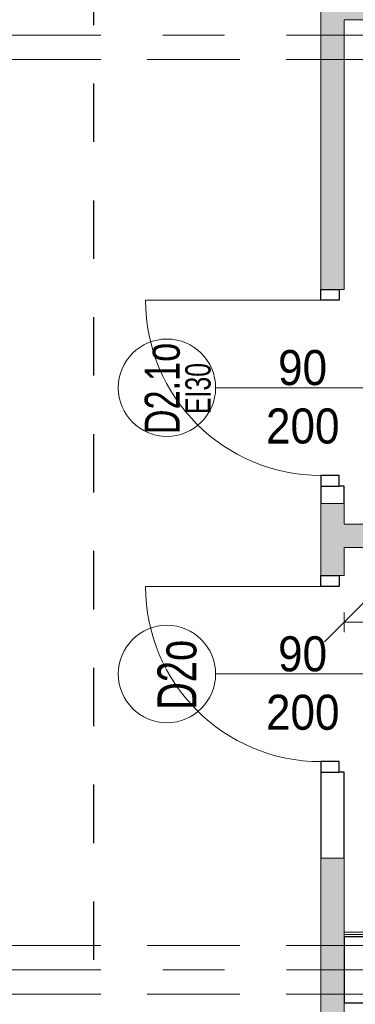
# Model space of a CAD drawing. Header units: centimetres. Extents: x -1631 to 1829, y -257 to 3158.
# Tile 40 of 128: x -477 to -305, y 391 to 896. Entities that reach past the tile are written whole.
import ezdxf

# ---------------------------------------------------------------- set-up
doc = ezdxf.new("R2010")
doc.units = ezdxf.units.CM
for name, pattern in [('Dash', [60, 30, -30]), ('Oś', [222.25, 127, -31.75, 31.75, -31.75]), ('Ukryte', [71.438, 47.625, -23.813])]:
    doc.linetypes.add(name, pattern=pattern)
for name, color, linetype, lineweight in [('A-ANNO-DIMS', 211, 'Continuous', 13), ('A-ANNO-DIMS-100', 211, 'Continuous', 13), ('A-ANNO-NOTE', 131, 'Continuous', 9), ('A-DETL', 90, 'Continuous', 9), ('A-DETL-GENF', 92, 'Continuous', 9), ('A-DETL-HDLN', 90, 'Ukryte', 9), ('A-DETL-MEDM', 33, 'Continuous', 13), ('A-DOOR', 31, 'Continuous', 13), ('A-WALL', 113, 'Continuous', 13), ('A-WALL-FNSH', 113, 'Continuous', 13), ('A-WALL-PATT', 111, 'Continuous', 13), ('S-GRID', 1, 'Continuous', 13)]:
    doc.layers.add(name, color=color, linetype=linetype, lineweight=lineweight)
doc.styles.add('Arial', font='arial.ttf', dxfattribs={"width": 0.9, "height": 18})
doc.styles.add('Arial Narrow_5', font='ARIALN.TTF', dxfattribs={"height": 20})
doc.styles.add('Arial_1', font='arial.ttf', dxfattribs={"width": 0.7, "height": 20})
doc.styles.add('Arial_2', font='arial.ttf', dxfattribs={"width": 0.7, "height": 13})
doc.styles.add('Arial_3', font='arial.ttf', dxfattribs={"width": 0.7, "height": 18})
doc.dimstyles.new('Diagonal_1_100__0__wewnętrzne_1', dxfattribs={"dimscale": 30.48, "dimtxt": 20.468619, "dimasz": 0.656168, "dimexe": 0.164042, "dimexo": 0.0625, "dimgap": 0.032808, "dimtad": 1, "dimdec": 0, "dimdsep": 46, "dimtxsty": 'Arial Narrow_5', "dimblk1": 'OBLIQUE', "dimblk2": 'OBLIQUE', "dimsah": 1, "dimcen": 0.09, "dimazin": 0, "dimtfac": 1, "dimtdec": 4, "dimtix": 1, "dimtmove": 0, "dimatfit": 3, "dimfxl": 0.164042, "dimfxlon": 1, "dimtvp": 1, "dimtolj": 1, "dimtzin": 0, "dimarcsym": 2})

# ---------------------------------------------------------------- blocks, each defined once
blk = doc.blocks.new('DRZWI 1S - automatyczna etykieta - Drzwi 90 _łazienkowe_-2252079-5_piętro III __10_50 m_ - stan projektowany')
at = {"layer": 'A-DETL-GENF'}
for p, q in [((-50.5, 6), (-50.5, -3.5)), ((-45, 6), (-50.5, 6)), ((-45, -3.5), (-45, 6)), ((50.5, 6), (45, 6)), ((45, 6), (45, -3.5)), ((50.5, -3.5), (50.5, 6)), ((-50.5, -3.5), (-45, -3.5)), ((45, -3.5), (50.5, -3.5))]:
    blk.add_line(p, q, dxfattribs=at)
at = {"layer": 'A-DETL-MEDM', "lineweight": 25}
for p, q in [((-45, 6), (-50.5, 6)), ((-50.5, 6), (-50.5, -3.5)), ((-45, -3.5), (-45, 6)), ((45, -3.5), (45, 6)), ((45, 6), (50.5, 6)), ((50.5, 6), (50.5, -3.5)), ((-50.5, -3.5), (-45, -3.5)), ((50.5, -3.5), (45, -3.5))]:
    blk.add_line(p, q, dxfattribs=at)
at = {"layer": 'A-DOOR'}
blk.add_line((45, 6), (45, 96), dxfattribs=at)
blk.add_arc((45, 6), 90, 90, 180, dxfattribs=at)
blk = doc.blocks.new('DRZWI 1S - automatyczna etykieta - Drzwi 90 _PPOŻ EI30 łazienkowe_-2486748-5_piętro III __10_50 m_ - stan projektowany')
at = {"layer": 'A-DETL-GENF'}
for p, q in [((-50.5, 6), (-50.5, -3.5)), ((-45, 6), (-50.5, 6)), ((-45, -3.5), (-45, 6)), ((50.5, 6), (45, 6)), ((45, 6), (45, -3.5)), ((50.5, -3.5), (50.5, 6)), ((-50.5, -3.5), (-45, -3.5)), ((45, -3.5), (50.5, -3.5))]:
    blk.add_line(p, q, dxfattribs=at)
at = {"layer": 'A-DETL-MEDM', "lineweight": 25}
for p, q in [((-45, 6), (-50.5, 6)), ((-50.5, 6), (-50.5, -3.5)), ((-45, -3.5), (-45, 6)), ((45, -3.5), (45, 6)), ((45, 6), (50.5, 6)), ((50.5, 6), (50.5, -3.5)), ((-50.5, -3.5), (-45, -3.5)), ((50.5, -3.5), (45, -3.5))]:
    blk.add_line(p, q, dxfattribs=at)
at = {"layer": 'A-DOOR'}
blk.add_line((45, 6), (45, 96), dxfattribs=at)
blk.add_arc((45, 6), 90, 90, 180, dxfattribs=at)
blk = doc.blocks.new('DIMBLOCK145-5_piętro III __10_50 m_ - stan projektowany')
at = {"layer": 'A-ANNO-DIMS-100', "transparency": 16777216}
for p, q in [((-310.62, 586.87), (-300.62, 596.87)), ((-159.62, 586.87), (-149.62, 596.87)), ((-310.62, 581.87), (-310.62, 591.87)), ((-159.62, 581.87), (-159.62, 591.87)), ((-310.62, 586.87), (-320.62, 576.87)), ((-159.62, 586.87), (-310.62, 586.87)), ((-310.62, 586.87), (-310.62, 581.87)), ((-159.62, 586.87), (-169.62, 576.87)), ((-159.62, 586.87), (-159.62, 581.87))]:
    blk.add_line(p, q, dxfattribs=at)
at = {"layer": 'A-ANNO-DIMS-100', "color": 0, "transparency": 16777216, "insert": (-254.13, 613.72), "char_height": 20, "width": 45.6158, "attachment_point": 1, "line_spacing_factor": 0.974696, "style": 'Arial Narrow_5'}
blk.add_mtext('151', dxfattribs=at)
blk = doc.blocks.new('_Oblique')
at = {"color": 0, "linetype": 'ByBlock', "lineweight": -2}
blk.add_line((-0.5, -0.5), (0.5, 0.5), dxfattribs=at)

msp = doc.modelspace()

# ---------------------------------------------------------------- hatches: boundary and pattern name
at = {"layer": 'A-WALL-PATT'}
for points in [[(-322.62, 896.33), (-139.62, 896.33), (-139.62, 902.33), (-322.62, 902.33)], [(-34.62, 625.33), (-34.62, 637.33), (-310.62, 637.33), (-310.62, 625.33)]]:
    msp.add_hatch(color=9, dxfattribs=at).paths.add_polyline_path(points, flags=0)
h = msp.add_hatch(color=9, dxfattribs=at)
h.paths.add_polyline_path([(-313.12, 122.33), (-310.62, 122.33), (-310.62, 176.83), (-322.62, 176.83), (-322.62, 122.33)], flags=0)
h.paths.add_polyline_path([(-310.62, 307.83), (-310.62, 465.83), (-322.62, 465.83), (-322.62, 307.83), (-313.12, 307.83)], flags=0)
h.paths.add_polyline_path([(-310.62, 610.83), (-310.62, 647.83), (-322.62, 647.83), (-322.62, 610.83), (-313.12, 610.83)], flags=0)
h.paths.add_polyline_path([(-322.62, 757.83), (-310.62, 757.83), (-310.62, 896.33), (-322.62, 896.33), (-322.62, 788.28)], flags=0)

# ---------------------------------------------------------------- linework, layer by layer
at = {"layer": 'A-ANNO-NOTE', "lineweight": 13}
for p, q in [((-286.62, 707.33), (-376.62, 707.33)), ((-286.62, 707.33), (-376.62, 707.33)), ((-286.62, 560.33), (-376.62, 560.33)), ((-286.62, 560.33), (-376.62, 560.33))]:
    msp.add_line(p, q, dxfattribs=at)
for centre in [(-401.62, 707.33), (-401.62, 560.33)]:
    msp.add_circle(centre, 25, dxfattribs=at)
at = {"layer": 'A-DETL', "linetype": 'Dash', "lineweight": 25}
msp.add_open_spline([(-561.62, 233.02), (-511.61, 233.02), (-497.78, 233.02), (-439.12, 233.02), (-439.12, 251.36), (-439.12, 296.62), (-439.12, 1289.33), (-439.12, 1326.28), (-439.12, 1329.11), (-439.12, 1432.79), (-439.12, 1435.62), (-439.12, 1472.57), (-476.08, 1472.57), (-478.91, 1472.57), (-555.62, 1472.57)], degree=3, knots=[0, 0, 0, 0, 1.339676, 2.332925, 3.669947, 15.221807, 26.977257, 38.268666, 39.837617, 41.033347, 42.602298, 43.441538, 44.280778, 45.554838, 45.554838, 45.554838, 45.554838], dxfattribs=at)
at = {"layer": 'A-DETL-HDLN'}
for p, q in [((-1197.62, 875.83), (1172.38, 875.83)), ((-1197.62, 420.83), (1172.38, 420.83)), ((-1197.62, 395.83), (1172.38, 395.83))]:
    msp.add_line(p, q, dxfattribs=at)
at = {"layer": 'A-WALL', "lineweight": 9}
for p, q in [((-322.62, 1123.33), (-322.62, 757.83)), ((-310.62, 757.83), (-310.62, 896.33)), ((-310.62, 896.33), (-34.62, 896.33)), ((-313.12, 757.83), (-310.62, 757.83)), ((-322.62, 647.83), (-322.62, 610.83)), ((-310.62, 637.33), (-310.62, 647.83)), ((-34.62, 637.33), (-310.62, 637.33)), ((-310.62, 610.83), (-310.62, 625.33)), ((-310.62, 625.33), (-34.62, 625.33)), ((-313.12, 610.83), (-310.62, 610.83)), ((-322.62, 465.83), (-322.62, 307.83)), ((-310.62, 307.83), (-310.62, 465.83))]:
    msp.add_line(p, q, dxfattribs=at)
at = {"layer": 'A-WALL', "color": 7, "lineweight": 25}
for p, q in [((-322.62, 656.83), (-322.62, 647.83)), ((-310.62, 656.83), (-313.12, 656.83)), ((-310.62, 647.83), (-310.62, 656.83)), ((-322.62, 509.83), (-322.62, 465.83)), ((-310.62, 509.83), (-313.12, 509.83)), ((-310.62, 465.83), (-310.62, 509.83)), ((-310.62, 425.33), (-310.62, 391.33)), ((-34.62, 425.33), (-310.62, 425.33)), ((-34.62, 391.33), (-310.62, 391.33))]:
    msp.add_line(p, q, dxfattribs=at)
at = {"layer": 'A-WALL'}
for p, q in [((-310.62, 647.83), (-322.62, 647.83)), ((-310.62, 465.83), (-322.62, 465.83)), ((-34.62, 426.58), (-310.62, 426.58))]:
    msp.add_line(p, q, dxfattribs=at)
at = {"layer": 'A-WALL-FNSH', "color": 250, "lineweight": 9}
msp.add_line((-34.62, 427.83), (-310.62, 427.83), dxfattribs=at)
at = {"layer": 'S-GRID', "linetype": 'Oś'}
for p, q in [((1342.46, 888.33), (-1368.76, 888.33)), ((1342.46, 408.33), (-1368.76, 408.33))]:
    msp.add_line(p, q, dxfattribs=at)

# ---------------------------------------------------------------- block references
at = {"layer": 'A-DOOR', "rotation": 89.99999999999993}
for name, p in [('DRZWI 1S - automatyczna etykieta - Drzwi 90 _PPOŻ EI30 łazienkowe_-2486748-5_piętro III __10_50 m_ - stan projektowany', (-316.62, 707.33)), ('DRZWI 1S - automatyczna etykieta - Drzwi 90 _łazienkowe_-2252079-5_piętro III __10_50 m_ - stan projektowany', (-316.62, 560.33))]:
    msp.add_blockref(name, p, dxfattribs=at)

# ---------------------------------------------------------------- texts
at = {"layer": 'A-ANNO-NOTE', "lineweight": 211, "attachment_point": 5, "rotation": 90, "line_spacing_factor": 0.936439}
for s, insert, char_height, width, style in [('\\pxqc,t4.93889,9.87778,14.81667,19.75556,24.69444,29.63333,34.57222,39.51111,44.45,49.38889,54.32778,59.26667,64.20556,69.14444,74.08333,79.02222,83.96111,88.9,93.83889,98.77778,103.71667,108.65556,113.59444,118.53333,123.47222,128.41111,133.35,138.28889,143.22778,148.16667,153.10556,158.04444;{D2.1o}', (-403.91, 706.93), 18, 46.76, 'Arial_3'), ('\\pxqc,t6.83846,13.67692,20.51538,27.35385,34.19231,41.03077,47.86923,54.70769,61.54615,68.38462,75.22308,82.06154,88.9,95.73846,102.57692,109.41538,116.25385,123.09231,129.93077,136.76923,143.60769,150.44615,157.28462,164.12308,170.96154,177.8,184.63846,191.47692,198.31538,205.15385,211.99231,218.83077;{EI30}', (-385.6, 706.93), 13, 26.39, 'Arial_2'), ('\\pxqc,t4.445,8.89,13.335,17.78,22.225,26.67,31.115,35.56,40.005,44.45,48.895,53.34,57.785,62.23,66.675,71.12,75.565,80.01,84.455,88.9,93.345,97.79,102.235,106.68,111.125,115.57,120.015,124.46,128.905,133.35,137.795,142.24;{D2o}', (-396.33, 559.93), 20, 37.03, 'Arial_1')]:
    msp.add_mtext(s, dxfattribs=dict(at, insert=insert, char_height=char_height, width=width, style=style))
at = {"layer": 'A-ANNO-NOTE', "lineweight": 211, "char_height": 18, "attachment_point": 5, "line_spacing_factor": 0.936439, "style": 'Arial'}
for s, insert, width in [('\\pxqc,t6.35,12.7,19.05,25.4,31.75,38.1,44.45,50.8,57.15,63.5,69.85,76.2,82.55,88.9,95.25,101.6,107.95,114.3,120.65,127,133.35,139.7,146.05,152.4,158.75,165.1,171.45,177.8,184.15,190.5,196.85,203.2;{90}', (-331.95, 717.56), 25.65), ('\\pxqc,t6.35,12.7,19.05,25.4,31.75,38.1,44.45,50.8,57.15,63.5,69.85,76.2,82.55,88.9,95.25,101.6,107.95,114.3,120.65,127,133.35,139.7,146.05,152.4,158.75,165.1,171.45,177.8,184.15,190.5,196.85,203.2;{200}', (-331.86, 687.56), 38.07), ('\\pxqc,t6.35,12.7,19.05,25.4,31.75,38.1,44.45,50.8,57.15,63.5,69.85,76.2,82.55,88.9,95.25,101.6,107.95,114.3,120.65,127,133.35,139.7,146.05,152.4,158.75,165.1,171.45,177.8,184.15,190.5,196.85,203.2;{200}', (-331.86, 687.56), 38.07), ('\\pxqc,t6.35,12.7,19.05,25.4,31.75,38.1,44.45,50.8,57.15,63.5,69.85,76.2,82.55,88.9,95.25,101.6,107.95,114.3,120.65,127,133.35,139.7,146.05,152.4,158.75,165.1,171.45,177.8,184.15,190.5,196.85,203.2;{90}', (-331.95, 570.56), 25.65), ('\\pxqc,t6.35,12.7,19.05,25.4,31.75,38.1,44.45,50.8,57.15,63.5,69.85,76.2,82.55,88.9,95.25,101.6,107.95,114.3,120.65,127,133.35,139.7,146.05,152.4,158.75,165.1,171.45,177.8,184.15,190.5,196.85,203.2;{200}', (-331.86, 540.56), 38.07), ('\\pxqc,t6.35,12.7,19.05,25.4,31.75,38.1,44.45,50.8,57.15,63.5,69.85,76.2,82.55,88.9,95.25,101.6,107.95,114.3,120.65,127,133.35,139.7,146.05,152.4,158.75,165.1,171.45,177.8,184.15,190.5,196.85,203.2;{200}', (-331.86, 540.56), 38.07)]:
    msp.add_mtext(s, dxfattribs=dict(at, insert=insert, width=width))

# ---------------------------------------------------------------- dimensions: what is measured, and where the dimension line sits
at = {"layer": 'A-ANNO-DIMS'}
dim = msp.add_linear_dim(base=(-310.62, 586.87), p1=(-159.62, 581.87), p2=(-310.62, 581.87), dimstyle='Diagonal_1_100__0__wewnętrzne_1', override={"dimpost": '<>', "dimfxl": 151}, dxfattribs=at)
dim.commit()
dim.dimension.update_dxf_attribs({"geometry": 'DIMBLOCK145-5_piętro III __10_50 m_ - stan projektowany', "text_midpoint": (-235.12, 598.08)})

doc.saveas('drawing.dxf')
